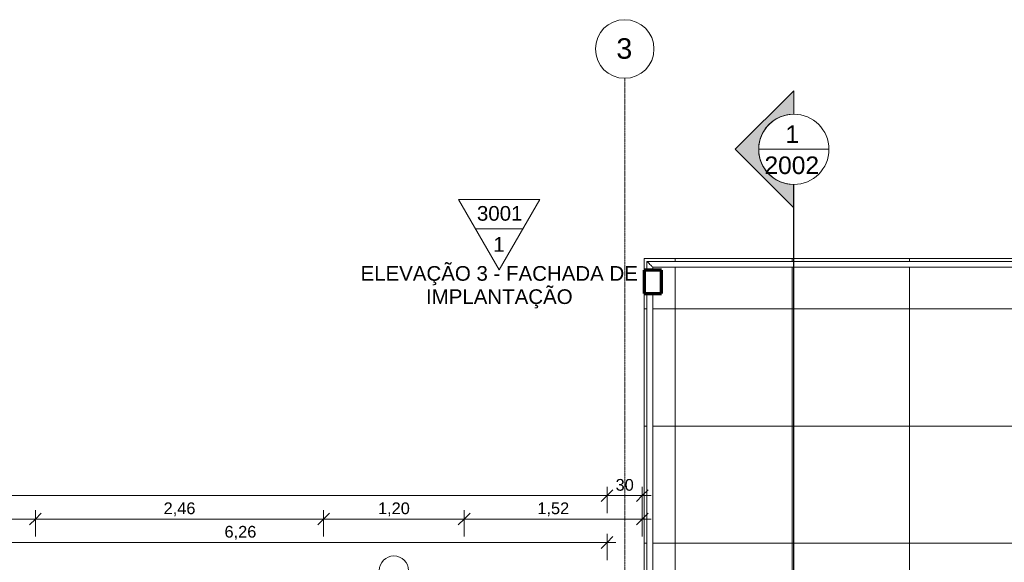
# Model space of a CAD drawing. Header units: millimetres. Extents: x -34717 to 7230, y -21919 to 4394.
# Tile 46 of 48: x -15365 to -6961, y -236 to 4394. Entities that reach past the tile are written whole.
import ezdxf

# ---------------------------------------------------------------- set-up
doc = ezdxf.new("R2010")
doc.units = ezdxf.units.MM
doc.linetypes.add('_Traço - ponto', pattern=[16, 12, -2, 0, -2])
for name, color, linetype, lineweight in [('A-ANNO-DIMS', 211, 'Continuous', 9), ('A-ANNO-DIMS-50', 211, 'Continuous', 9), ('A-FLOR', 192, 'Continuous', 18), ('A-FLOR-HRAL', 11, 'Continuous', 18), ('A-FLOR-PATT', 8, 'Continuous', 18), ('A-GLAZ-IDEN', 152, 'Continuous', 9), ('G-ANNO-SYMB', 111, 'Continuous', 9), ('S-COLS', 52, 'Continuous', 18), ('S-GRID', 1, 'Continuous', 9), ('S-GRID-IDEN', 1, 'Continuous', 9)]:
    doc.layers.add(name, color=color, linetype=linetype, lineweight=lineweight)
doc.styles.add('Arial_1', font='arial.ttf', dxfattribs={"height": 175})
doc.styles.add('Arial_2', font='arial.ttf', dxfattribs={"height": 125})
doc.styles.add('Arial_3', font='arial.ttf', dxfattribs={"height": 150})
doc.styles.add('Arial_4', font='arial.ttf', dxfattribs={"height": 100})
doc.dimstyles.new('Diagonal_-_2_0mm_Arial', dxfattribs={"dimscale": 304.8, "dimtxt": 102.02594, "dimasz": 0.328084, "dimexe": 0.246063, "dimexo": 0.0625, "dimgap": 0.024606, "dimtad": 1, "dimlfac": 0.001, "dimrnd": 0.01, "dimzin": 0, "dimdsep": 46, "dimtxsty": 'Arial_4', "dimblk1": 'OBLIQUE', "dimblk2": 'OBLIQUE', "dimsah": 1, "dimcen": 0.09, "dimdle": 0.246063, "dimadec": 0, "dimazin": 0, "dimtfac": 1, "dimtdec": 4, "dimtix": 1, "dimtmove": 0, "dimatfit": 3, "dimfxl": 0.492126, "dimfxlon": 1, "dimtvp": 1, "dimtolj": 1, "dimtzin": 0, "dimarcsym": 2})
doc.dimstyles.new('Diagonal_-_2_0mm_Arial_1', dxfattribs={"dimscale": 304.8, "dimtxt": 102.02594, "dimasz": 0.328084, "dimexe": 0.246063, "dimexo": 0.0625, "dimgap": 0.024606, "dimtad": 1, "dimdec": 0, "dimlfac": 0.1, "dimdsep": 46, "dimtxsty": 'Arial_4', "dimblk1": 'OBLIQUE', "dimblk2": 'OBLIQUE', "dimsah": 1, "dimcen": 0.09, "dimdle": 0.246063, "dimadec": 0, "dimazin": 0, "dimtfac": 1, "dimtdec": 4, "dimtix": 1, "dimtmove": 0, "dimatfit": 3, "dimfxl": 0.492126, "dimfxlon": 1, "dimtvp": 1, "dimtolj": 1, "dimtzin": 0, "dimarcsym": 2})

# ---------------------------------------------------------------- blocks, each defined once
blk = doc.blocks.new('Railing - Railing-3945987-PLANTA TÉRREO - LAYOUT')
at = {"layer": 'A-FLOR-HRAL'}
for p, q in [((-6771.4, 2331.5), (-10010.8, 2331.5)), ((-10010.8, 2331.5), (-10010.8, 2256.5)), ((-9960.8, 2281.5), (-6771.4, 2281.5)), ((-9960.8, 2256.5), (-9960.8, 2281.5)), ((-10010.8, 2056.5), (-10010.8, -433.5)), ((-9960.8, -433.5), (-9960.8, 2056.5))]:
    blk.add_line(p, q, dxfattribs=at)
at = {"layer": 'A-FLOR-HRAL', "flags": 128}
for points in [[(-9960.8, 2281.5), (-9961.7, 2282.3), (-9964.2, 2284.8), (-9968.1, 2288.8), (-9973.3, 2294), (-9979.3, 2300), (-9985.8, 2306.5), (-9992.3, 2312.9), (-9998.3, 2319), (-10003.5, 2324.1), (-10007.5, 2328.1), (-10010, 2330.6), (-10010.8, 2331.5)], [(-10010.8, 2331.5), (-10010, 2330.6), (-10007.5, 2328.1), (-10003.5, 2324.1), (-9998.3, 2319), (-9992.3, 2312.9), (-9985.8, 2306.5), (-9979.3, 2300), (-9973.3, 2294), (-9968.1, 2288.8), (-9964.2, 2284.8), (-9961.7, 2282.3), (-9960.8, 2281.5)]]:
    blk.add_lwpolyline(points, dxfattribs=at)
blk = doc.blocks.new('Grid - Head Grid-11506-PLANTA TÉRREO - LAYOUT')
at = {"layer": 'S-GRID-IDEN'}
blk.add_circle((0, 0), 5, dxfattribs=at)
blk = doc.blocks.new('Elevation - Elevation mark-2836346-PLANTA TÉRREO - LAYOUT')
at = {"layer": 'G-ANNO-SYMB'}
for p, q in [((0, 8), (-6.93, -4)), ((6.93, -4), (0, 8)), ((4.04, 1), (-4.04, 1)), ((-6.93, -4), (6.93, -4))]:
    blk.add_line(p, q, dxfattribs=at)
blk = doc.blocks.new('Section - M_Section head ABNT-2836546-PLANTA TÉRREO - LAYOUT')
at = {"layer": 'G-ANNO-SYMB'}
h = blk.add_hatch(color=256, dxfattribs=at)
edge = h.paths.add_edge_path(flags=0)
edge.add_line((-6, 10), (4, 0))
edge.add_line((4, 0), (0, 0))
edge.add_arc((-6, 0), 6, 0, 180)
edge.add_line((-12, 0), (-16, 0))
edge.add_line((-16, 0), (-6, 10))
for p, q in [((-16, 0), (-6, 10)), ((-6, 10), (-16, 0)), ((4, 0), (-6, 10)), ((4, 0), (-6, 10)), ((0, 0), (4, 0)), ((-16, 0), (-12, 0))]:
    blk.add_line(p, q, dxfattribs=at)
for start, end in [(360, 180), (0, 180), (180, 0)]:
    blk.add_arc((-6, 0), 6, start, end, dxfattribs=at)
blk = doc.blocks.new('DIMBLOCK15-PLANTA TÉRREO - LAYOUT')
at = {"layer": 'A-ANNO-DIMS-50'}
for p, q in [((-21631.1, 183), (-21631.1, 408)), ((-10351.1, 183), (-10351.1, 408)), ((-21631.1, 333), (-10351.1, 333)), ((-21631.1, 333), (-21631.1, 183)), ((-10351.1, 333), (-10351.1, 183))]:
    blk.add_line(p, q, dxfattribs=at)
at = {"layer": 'A-ANNO-DIMS-50', "lineweight": 18}
for p, q in [((-21631.1, 333), (-21581.1, 383)), ((-10351.1, 333), (-10301.1, 383)), ((-21631.1, 333), (-21681.1, 283)), ((-10351.1, 333), (-10401.1, 283))]:
    blk.add_line(p, q, dxfattribs=at)
at = {"layer": 'A-ANNO-DIMS-50', "color": 0, "insert": (-16165.6, 475), "char_height": 100, "width": 418.697, "attachment_point": 1, "line_spacing_factor": 0.941778, "style": 'Arial_4'}
blk.add_mtext('11,28', dxfattribs=at)
blk = doc.blocks.new('_Oblique')
at = {"color": 0, "linetype": 'ByBlock', "lineweight": -2}
blk.add_line((-0.5, -0.5), (0.5, 0.5), dxfattribs=at)
blk = doc.blocks.new('DIMBLOCK16-PLANTA TÉRREO - LAYOUT')
at = {"layer": 'A-ANNO-DIMS-50'}
for p, q in [((-10351.1, 183), (-10351.1, 408)), ((-10051.1, 183), (-10051.1, 408)), ((-10351.1, 333), (-9976.1, 333)), ((-10351.1, 333), (-10351.1, 183)), ((-10051.1, 333), (-10051.1, 183))]:
    blk.add_line(p, q, dxfattribs=at)
at = {"layer": 'A-ANNO-DIMS-50', "lineweight": 18}
for p, q in [((-10351.1, 333), (-10301.1, 383)), ((-10051.1, 333), (-10001.1, 383)), ((-10351.1, 333), (-10401.1, 283)), ((-10051.1, 333), (-10101.1, 283))]:
    blk.add_line(p, q, dxfattribs=at)
at = {"layer": 'A-ANNO-DIMS-50', "color": 0, "insert": (-10278.7, 475), "char_height": 100, "width": 186.088, "attachment_point": 1, "line_spacing_factor": 0.941778, "style": 'Arial_4'}
blk.add_mtext('30', dxfattribs=at)
blk = doc.blocks.new('DIMBLOCK33-PLANTA TÉRREO - LAYOUT')
at = {"layer": 'A-ANNO-DIMS-50'}
for p, q in [((-16431.1, -17), (-16431.1, 208)), ((-15231.1, -17), (-15231.1, 208)), ((-16431.1, 133), (-15231.1, 133)), ((-16431.1, 133), (-16431.1, -17)), ((-15231.1, 133), (-15231.1, -17))]:
    blk.add_line(p, q, dxfattribs=at)
at = {"layer": 'A-ANNO-DIMS-50', "lineweight": 18}
for p, q in [((-16431.1, 133), (-16381.1, 183)), ((-15231.1, 133), (-15181.1, 183)), ((-16431.1, 133), (-16481.1, 83)), ((-15231.1, 133), (-15281.1, 83))]:
    blk.add_line(p, q, dxfattribs=at)
at = {"layer": 'A-ANNO-DIMS-50', "color": 0, "insert": (-15966.8, 275), "char_height": 100, "width": 325.653, "attachment_point": 1, "line_spacing_factor": 0.941778, "style": 'Arial_4'}
blk.add_mtext('1,20', dxfattribs=at)
blk = doc.blocks.new('DIMBLOCK34-PLANTA TÉRREO - LAYOUT')
at = {"layer": 'A-ANNO-DIMS-50'}
for p, q in [((-15231.1, -17), (-15231.1, 208)), ((-12771.1, -17), (-12771.1, 208)), ((-15231.1, 133), (-12771.1, 133)), ((-15231.1, 133), (-15231.1, -17)), ((-12771.1, 133), (-12771.1, -17))]:
    blk.add_line(p, q, dxfattribs=at)
at = {"layer": 'A-ANNO-DIMS-50', "lineweight": 18}
for p, q in [((-15231.1, 133), (-15181.1, 183)), ((-12771.1, 133), (-12721.1, 183)), ((-15231.1, 133), (-15281.1, 83)), ((-12771.1, 133), (-12821.1, 83))]:
    blk.add_line(p, q, dxfattribs=at)
at = {"layer": 'A-ANNO-DIMS-50', "color": 0, "insert": (-14136.8, 275), "char_height": 100, "width": 325.653, "attachment_point": 1, "line_spacing_factor": 0.941778, "style": 'Arial_4'}
blk.add_mtext('2,46', dxfattribs=at)
blk = doc.blocks.new('DIMBLOCK35-PLANTA TÉRREO - LAYOUT')
at = {"layer": 'A-ANNO-DIMS-50'}
for p, q in [((-12771.1, -17), (-12771.1, 208)), ((-11571.1, -17), (-11571.1, 208)), ((-12771.1, 133), (-11571.1, 133)), ((-12771.1, 133), (-12771.1, -17)), ((-11571.1, 133), (-11571.1, -17))]:
    blk.add_line(p, q, dxfattribs=at)
at = {"layer": 'A-ANNO-DIMS-50', "lineweight": 18}
for p, q in [((-12771.1, 133), (-12721.1, 183)), ((-11571.1, 133), (-11521.1, 183)), ((-12771.1, 133), (-12821.1, 83)), ((-11571.1, 133), (-11621.1, 83))]:
    blk.add_line(p, q, dxfattribs=at)
at = {"layer": 'A-ANNO-DIMS-50', "color": 0, "insert": (-12306.8, 275), "char_height": 100, "width": 325.653, "attachment_point": 1, "line_spacing_factor": 0.941778, "style": 'Arial_4'}
blk.add_mtext('1,20', dxfattribs=at)
blk = doc.blocks.new('DIMBLOCK36-PLANTA TÉRREO - LAYOUT')
at = {"layer": 'A-ANNO-DIMS-50'}
for p, q in [((-11571.1, -17), (-11571.1, 208)), ((-10051.1, -17), (-10051.1, 208)), ((-11571.1, 133), (-9976.1, 133)), ((-11571.1, 133), (-11571.1, -17)), ((-10051.1, 133), (-10051.1, -17))]:
    blk.add_line(p, q, dxfattribs=at)
at = {"layer": 'A-ANNO-DIMS-50', "lineweight": 18}
for p, q in [((-11571.1, 133), (-11521.1, 183)), ((-10051.1, 133), (-10001.1, 183)), ((-11571.1, 133), (-11621.1, 83)), ((-10051.1, 133), (-10101.1, 83))]:
    blk.add_line(p, q, dxfattribs=at)
at = {"layer": 'A-ANNO-DIMS-50', "color": 0, "insert": (-10946.8, 275), "char_height": 100, "width": 325.653, "attachment_point": 1, "line_spacing_factor": 0.941778, "style": 'Arial_4'}
blk.add_mtext('1,52', dxfattribs=at)
blk = doc.blocks.new('TAG-Janela - Janela-240880-PLANTA TÉRREO - LAYOUT')
at = {"layer": 'A-GLAZ-IDEN'}
blk.add_circle((0, 0), 2.5, dxfattribs=at)
blk = doc.blocks.new('DIMBLOCK96-PLANTA TÉRREO - LAYOUT')
at = {"layer": 'A-ANNO-DIMS-50'}
for p, q in [((-16611.1, -217), (-16611.1, 8)), ((-10351.1, -217), (-10351.1, 8)), ((-16611.1, -67), (-10276.1, -67)), ((-16611.1, -67), (-16611.1, -217)), ((-10351.1, -67), (-10351.1, -217))]:
    blk.add_line(p, q, dxfattribs=at)
at = {"layer": 'A-ANNO-DIMS-50', "lineweight": 18}
for p, q in [((-16611.1, -67), (-16661.1, -117)), ((-16611.1, -67), (-16561.1, -17)), ((-10351.1, -67), (-10401.1, -117)), ((-10351.1, -67), (-10301.1, -17))]:
    blk.add_line(p, q, dxfattribs=at)
at = {"layer": 'A-ANNO-DIMS-50', "color": 0, "insert": (-13616.8, 75), "char_height": 100, "width": 325.653, "attachment_point": 1, "line_spacing_factor": 0.941778, "style": 'Arial_4'}
blk.add_mtext('6,26', dxfattribs=at)

msp = doc.modelspace()

# ---------------------------------------------------------------- hatches: boundary and pattern name
at = {"layer": 'A-FLOR-PATT'}
h = msp.add_hatch(dxfattribs=at)
h.set_pattern_fill('FP_62', color=256, style=0, pattern_type=2)
h.set_pattern_definition([(270, (-7771.1, -2073.5), (1000, 6e-14), []), (0, (-7771.1, -2073.5), (0, 1000), [])])
h.paths.add_polyline_path([(-10035.802, -6091.388), (-10035.286, -6091.388), (-10035.286, -5991.388), (-9885.286, -5991.388), (-9885.286, -6091.388), (-6961.115, -6091.388), (-6961.115, -5996.388), (-6811.115, -5996.909), (-6811.115, -6091.388), (-6771.115, -6091.388), (-6771.115, -5866.388), (-10035.802, -5866.388), (-10035.802, -5996.909)], flags=0)
h.paths.add_polyline_path([(-9952.685, -5816.388), (-6771.115, -5816.388), (-6771.425, 2281.472), (-9960.802, 2281.472), (-9960.802, 2256.472), (-9885.802, 2256.472), (-9885.802, 2056.472), (-9960.802, 2056.472), (-9960.802, -433.492), (-10010.802, -433.492), (-10010.802, 2056.472), (-10035.802, 2056.472), (-10035.802, -566.388), (-9885.802, -566.388), (-9885.802, -766.388), (-10035.802, -766.388), (-10035.802, -5816.388)], flags=0)
h.paths.add_polyline_path([(-6961.115, -766.388), (-6961.115, -566.388), (-6811.115, -566.388), (-6811.115, -766.388)], flags=0)
h.paths.add_polyline_path([(-6811.115, 2056.472), (-6961.115, 2056.472), (-6961.115, 2256.472), (-6811.115, 2256.472), (-6811.115, 2114.771)], flags=0)
h.paths.add_polyline_path([(-10035.802, 2256.472), (-10010.802, 2256.472), (-10010.802, 2331.472), (-6771.115, 2331.472), (-6771.361, 2356.472), (-10035.802, 2356.472), (-10035.802, 2306.472)], flags=0)

# ---------------------------------------------------------------- linework, layer by layer
at = {"layer": 'A-FLOR'}
for p, q in [((-10035.802, 2356.472), (-10035.802, 2256.472)), ((3348.885, 2356.472), (-10035.802, 2356.472)), ((-10035.802, 2056.472), (-10035.802, -566.388))]:
    msp.add_line(p, q, dxfattribs=at)
at = {"layer": 'G-ANNO-SYMB'}
msp.add_line((-9057.442, 3287.802), (-8457.442, 3287.802), dxfattribs=at)
at = {"layer": 'G-ANNO-SYMB', "lineweight": 25}
msp.add_line((-8757.442, -21119.396), (-8757.442, 2987.802), dxfattribs=at)
at = {"layer": 'S-COLS', "lineweight": 70}
for p, q in [((-9885.802, 2256.472), (-10035.802, 2256.472)), ((-10035.802, 2256.472), (-10035.802, 2056.472)), ((-9885.802, 2056.472), (-9885.802, 2256.472)), ((-10035.802, 2056.472), (-9885.802, 2056.472))]:
    msp.add_line(p, q, dxfattribs=at)
at = {"layer": 'S-GRID', "linetype": '_Traço - ponto'}
msp.add_line((-10201.115, 3893.814), (-10201.115, -21426.217), dxfattribs=at)

# ---------------------------------------------------------------- block references
at = {"layer": 'A-FLOR-HRAL'}
msp.add_blockref('Railing - Railing-3945987-PLANTA TÉRREO - LAYOUT', (0, 0), dxfattribs=at)
at = {"layer": 'A-GLAZ-IDEN', "xscale": 49.99999999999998, "yscale": 49.99999999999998, "zscale": 49.99999999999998}
msp.add_blockref('TAG-Janela - Janela-240880-PLANTA TÉRREO - LAYOUT', (-12171.115, -305.992), dxfattribs=at)
at = {"layer": 'G-ANNO-SYMB', "extrusion": (0, 0, -1), "xscale": 49.99999999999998, "yscale": 49.99999999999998, "zscale": 49.99999999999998, "rotation": 270.0000000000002}
msp.add_blockref('Section - M_Section head ABNT-2836546-PLANTA TÉRREO - LAYOUT', (8757.442, 2987.802), dxfattribs=at)
at = {"layer": 'G-ANNO-SYMB', "xscale": 49.99999999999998, "yscale": 49.99999999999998, "zscale": 49.99999999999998, "rotation": 180}
msp.add_blockref('Elevation - Elevation mark-2836346-PLANTA TÉRREO - LAYOUT', (-11272.81, 2658.819), dxfattribs=at)
at = {"layer": 'S-GRID-IDEN', "xscale": 49.99999999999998, "yscale": 49.99999999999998, "zscale": 49.99999999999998, "rotation": 180}
msp.add_blockref('Grid - Head Grid-11506-PLANTA TÉRREO - LAYOUT', (-10201.115, 4143.814), dxfattribs=at)

# ---------------------------------------------------------------- texts
at = {"layer": 'G-ANNO-SYMB', "attachment_point": 1}
for s, insert, char_height, width, style in [('1', (-8829.648, 3491.759), 150, 144.30375, 'Arial_3'), ('2002', (-9008.148, 3226.771), 150, 577.215, 'Arial_3'), ('3001', (-11462.362, 2803.971), 125, 464.97875, 'Arial_2'), ('1', (-11323.309, 2538.545), 125, 116.24469, 'Arial_2'), ('ELEVAÇÃO 3 - FACHADA DE', (-12455.958, 2291.685), 125, 2862.02437, 'Arial_2'), ('IMPLANTAÇÃO', (-11897.026, 2093.248), 125, 1511.18094, 'Arial_2')]:
    msp.add_mtext(s, dxfattribs=dict(at, insert=insert, char_height=char_height, width=width, style=style))
at = {"layer": 'S-GRID-IDEN', "insert": (-10272.304, 4235.765), "char_height": 175, "width": 168.35437, "attachment_point": 1, "style": 'Arial_1'}
msp.add_mtext('3', dxfattribs=at)

# ---------------------------------------------------------------- dimensions: what is measured, and where the dimension line sits
at = {"layer": 'A-ANNO-DIMS'}
for base, p1, p2, dimstyle, override, picture, middle in [((-10351.115, 333.003), (-21631.115, 183.003), (-10351.115, 183.003), 'Diagonal_-_2_0mm_Arial', {"dimpost": '<>', "dimfxl": 11280}, 'DIMBLOCK15-PLANTA TÉRREO - LAYOUT', (-15991.115, 391.56)), ((-10051.115, 333.003), (-10351.115, 183.003), (-10051.115, 183.003), 'Diagonal_-_2_0mm_Arial_1', {"dimpost": '<>', "dimfxl": 300}, 'DIMBLOCK16-PLANTA TÉRREO - LAYOUT', (-10201.115, 391.595)), ((-15231.115, 133.003), (-16431.115, -16.997), (-15231.115, -16.997), 'Diagonal_-_2_0mm_Arial', {"dimpost": '<>', "dimfxl": 1200}, 'DIMBLOCK33-PLANTA TÉRREO - LAYOUT', (-15831.115, 191.56)), ((-11571.115, 133.003), (-12771.115, -16.997), (-11571.115, -16.997), 'Diagonal_-_2_0mm_Arial', {"dimpost": '<>', "dimfxl": 1200}, 'DIMBLOCK35-PLANTA TÉRREO - LAYOUT', (-12171.115, 191.56)), ((-10051.115, 133.003), (-11571.115, -16.997), (-10051.115, -16.997), 'Diagonal_-_2_0mm_Arial', {"dimpost": '<>', "dimfxl": 1520}, 'DIMBLOCK36-PLANTA TÉRREO - LAYOUT', (-10811.115, 191.56)), ((-10351.115, -66.997), (-16611.115, -216.997), (-10351.115, -216.997), 'Diagonal_-_2_0mm_Arial', {"dimpost": '<>', "dimfxl": 6260}, 'DIMBLOCK96-PLANTA TÉRREO - LAYOUT', (-13481.115, -8.44))]:
    dim = msp.add_linear_dim(base=base, p1=p1, p2=p2, dimstyle=dimstyle, override=override, dxfattribs=at)
    dim.commit()
    dim.dimension.update_dxf_attribs({"geometry": picture, "text_midpoint": middle})
dim = msp.add_linear_dim(base=(-12771.115, 133.003), p1=(-15231.115, -16.997), p2=(-12771.115, -16.997), angle=0, dimstyle='Diagonal_-_2_0mm_Arial', override={"dimpost": '<>', "dimfxl": 2460}, dxfattribs=at)
dim.commit()
dim.dimension.update_dxf_attribs({"geometry": 'DIMBLOCK34-PLANTA TÉRREO - LAYOUT', "text_midpoint": (-14001.115, 191.56)})

doc.saveas('drawing.dxf')
